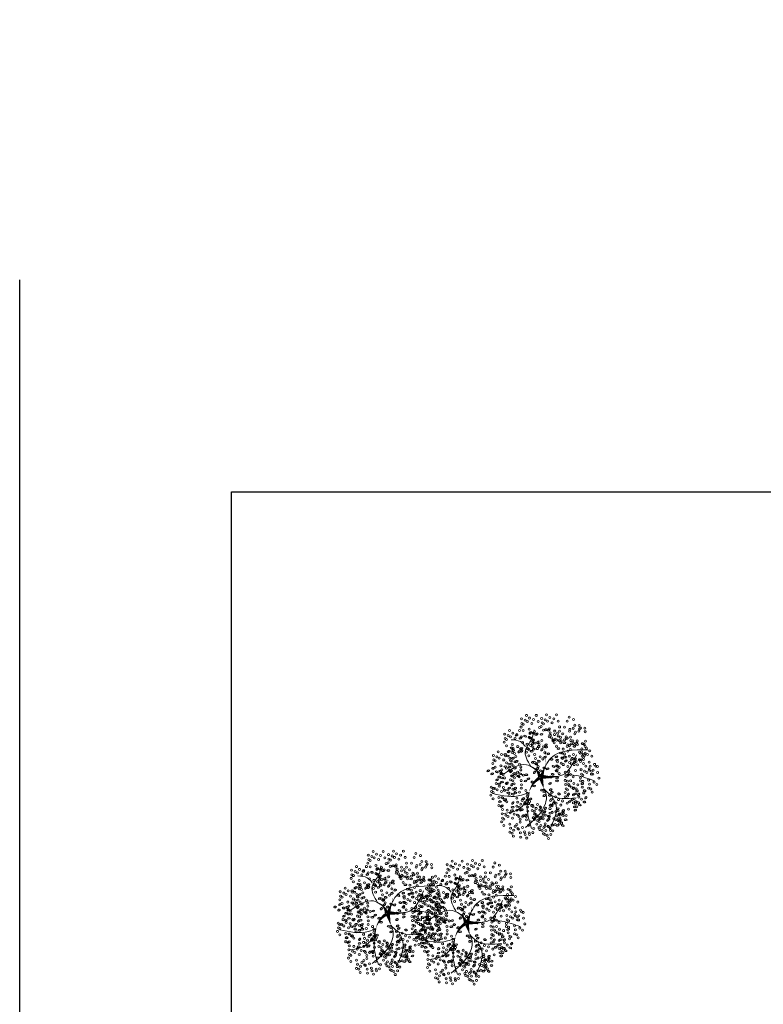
# Model space of a CAD drawing. Header units: millimetres. Extents: x 2161 to 2648, y 395 to 538.
# Tile 4 of 30: x 2251 to 2279, y 500 to 538. Entities that reach past the tile are written whole.
import ezdxf

# ---------------------------------------------------------------- set-up
doc = ezdxf.new("R2010")
doc.units = ezdxf.units.MM
doc.layers.add('01 - Vegetación', color=3, linetype='Continuous', lineweight=0)
doc.layers.add('Cotas', color=3, linetype='Continuous')
doc.styles.add('REGUA60', font='cityb___.ttf', dxfattribs={"width": 1.4})

# ---------------------------------------------------------------- blocks, each defined once
blk = doc.blocks.new('17')
at = {"layer": '01 - Vegetación'}
for points in [[(4495.84, 1680.23, 1.33, 0.0221, 0.199177), (4489.97, 1684.48, 0.0221, 0.0221, 1.224983)], [(4496.02, 1680.23, 1.33, 0.0221, 0.286986), (4500.47, 1683.82, 0.0221, 0.0221, -1.494927)], [(4496.02, 1679.76, 1.77, 0.0221, 0), (4491.39, 1678.53, 0.0221, 0.0221, 0)], [(4496.02, 1679.66, 1.77, 0.0221, 0), (4500.28, 1678.15, 0.0221, 0.0221, 0)], [(4496.4, 1679.85, 1.77, 0.0221, 0.074947), (4496.4, 1672.95, 0.0221, 0.0221, 0.762797)], [(4497.07, 1679.43, 0.133, 0.0221, 0.381476), (4512.91, 1682.47, 0.0221, 0.0221, -1.841687)]]:
    blk.add_lwpolyline(points, format="xyseb", dxfattribs=at)
for points in [[(4490, 1684.47), (4488.83, 1687.51), (4489.5, 1699.09)], [(4487.73, 1684.98), (4483.44, 1688.25), (4481.42, 1694.81)], [(4497.83, 1680.19), (4501.11, 1685.48), (4497.33, 1694.81)], [(4508.5, 1685.98), (4510.45, 1688), (4511.21, 1691.78)], [(4490, 1684.47), (4482.94, 1685.23), (4475.36, 1683.47)], [(4491.39, 1678.53), (4489.02, 1677.58), (4485.46, 1677.92), (4475.87, 1685.99)], [(4500.47, 1683.82), (4506.92, 1685.99), (4511.46, 1683.47), (4515.25, 1682.46)], [(4488.74, 1675.4), (4484.7, 1673.64), (4475.11, 1676.16)], [(4491.39, 1678.53), (4489, 1675.9), (4487.73, 1665.57)], [(4496.57, 1678.43), (4497.07, 1670.86), (4505.15, 1665.32)], [(4497.07, 1679.43), (4503.89, 1675.65), (4507.17, 1660.78)], [(4497.07, 1670.11), (4496.82, 1665.57), (4494.55, 1658.01)]]:
    blk.add_spline(points, degree=3, dxfattribs=at)
blk = doc.blocks.new('16')
at = {"layer": '01 - Vegetación'}
h = blk.add_hatch(color=40, dxfattribs=at)
h.set_gradient(color1=(255, 191, 0), color2=(223, 255, 127), rotation=180, centered=1, tint=1, name='INVSPHERICAL')
edge = h.paths.add_edge_path()
edge.add_ellipse((4538.847, 1678.642), major_axis=(-0.0033, 0.0777), ratio=0.578492, start_angle=0, end_angle=360, ccw=False)
edge = h.paths.add_edge_path()
edge.add_ellipse((4538.961, 1678.487), major_axis=(-0.0349, 0.0695), ratio=0.578492, start_angle=0, end_angle=360, ccw=False)
edge = h.paths.add_edge_path()
edge.add_ellipse((4538.69, 1678.926), major_axis=(-0.0594, 0.0503), ratio=0.578492, start_angle=0, end_angle=360, ccw=False)
edge = h.paths.add_edge_path()
edge.add_ellipse((4538.676, 1678.266), major_axis=(-0.0033, 0.0777), ratio=0.578492, start_angle=0, end_angle=360, ccw=False)
edge = h.paths.add_edge_path()
edge.add_ellipse((4541.23, 1679.281), major_axis=(0.0274, 0.0728), ratio=0.578492, start_angle=0, end_angle=360, ccw=False)
edge = h.paths.add_edge_path()
edge.add_ellipse((4540.829, 1679.36), major_axis=(-0.0349, 0.0695), ratio=0.578492, start_angle=0, end_angle=360, ccw=False)
edge = h.paths.add_edge_path()
edge.add_ellipse((4541.174, 1679.607), major_axis=(-0.0349, 0.0695), ratio=0.578492, start_angle=0, end_angle=360, ccw=False)
edge = h.paths.add_edge_path()
edge.add_ellipse((4541.072, 1679.421), major_axis=(0.0274, 0.0728), ratio=0.578492, start_angle=0, end_angle=360, ccw=False)
edge = h.paths.add_edge_path()
edge.add_ellipse((4540.113, 1679.632), major_axis=(-0.0349, 0.0695), ratio=0.578492, start_angle=0, end_angle=360, ccw=False)
edge = h.paths.add_edge_path()
edge.add_ellipse((4540.279, 1679.843), major_axis=(-0.0349, 0.0695), ratio=0.578492, start_angle=0, end_angle=360, ccw=False)
edge = h.paths.add_edge_path()
edge.add_ellipse((4540.165, 1679.999), major_axis=(-0.0033, 0.0777), ratio=0.578492, start_angle=0, end_angle=360, ccw=False)
edge = h.paths.add_edge_path()
edge.add_ellipse((4540.499, 1679.956), major_axis=(-0.0033, 0.0777), ratio=0.578492, start_angle=0, end_angle=360, ccw=False)
edge = h.paths.add_edge_path()
edge.add_ellipse((4540.629, 1679.513), major_axis=(-0.0594, 0.0503), ratio=0.578492, start_angle=0, end_angle=360, ccw=False)
edge = h.paths.add_edge_path()
edge.add_ellipse((4540.551, 1680.278), major_axis=(0.0274, 0.0728), ratio=0.578492, start_angle=0, end_angle=360, ccw=False)
edge = h.paths.add_edge_path()
edge.add_ellipse((4539.201, 1679.744), major_axis=(-0.0033, 0.0777), ratio=0.578492, start_angle=0, end_angle=360, ccw=False)
edge = h.paths.add_edge_path()
edge.add_ellipse((4539.14, 1679.893), major_axis=(0.0274, 0.0728), ratio=0.578492, start_angle=0, end_angle=360, ccw=False)
edge = h.paths.add_edge_path()
edge.add_ellipse((4539.208, 1680.126), major_axis=(-0.0033, 0.0777), ratio=0.578492, start_angle=0, end_angle=360, ccw=False)
edge = h.paths.add_edge_path()
edge.add_ellipse((4538.979, 1680.681), major_axis=(-0.0594, 0.0503), ratio=0.578492, start_angle=0, end_angle=360, ccw=False)
edge = h.paths.add_edge_path()
edge.add_ellipse((4538.577, 1680.728), major_axis=(-0.0033, 0.0777), ratio=0.578492, start_angle=0, end_angle=360, ccw=False)
edge = h.paths.add_edge_path()
edge.add_ellipse((4538.926, 1680.033), major_axis=(0.0274, 0.0728), ratio=0.578492, start_angle=0, end_angle=360, ccw=False)
edge = h.paths.add_edge_path()
edge.add_ellipse((4538.95, 1679.842), major_axis=(0.0274, 0.0728), ratio=0.578492, start_angle=0, end_angle=360, ccw=False)
edge = h.paths.add_edge_path()
edge.add_ellipse((4538.621, 1680.191), major_axis=(-0.0349, 0.0695), ratio=0.578492, start_angle=0, end_angle=360, ccw=False)
edge = h.paths.add_edge_path()
edge.add_ellipse((4538.328, 1680.411), major_axis=(0.0274, 0.0728), ratio=0.578492, start_angle=0, end_angle=360, ccw=False)
edge = h.paths.add_edge_path()
edge.add_ellipse((4538.283, 1680.138), major_axis=(-0.0594, 0.0503), ratio=0.578492, start_angle=0, end_angle=360, ccw=False)
edge = h.paths.add_edge_path()
edge.add_ellipse((4538.32, 1679.993), major_axis=(-0.0594, 0.0503), ratio=0.578492, start_angle=0, end_angle=360, ccw=False)
edge = h.paths.add_edge_path()
edge.add_ellipse((4538.755, 1680.687), major_axis=(-0.0033, 0.0777), ratio=0.578492, start_angle=0, end_angle=360, ccw=False)
edge = h.paths.add_edge_path()
edge.add_ellipse((4538.834, 1681.261), major_axis=(-0.0349, 0.0695), ratio=0.578492, start_angle=0, end_angle=360, ccw=False)
edge = h.paths.add_edge_path()
edge.add_ellipse((4539.054, 1681.374), major_axis=(-0.0033, 0.0777), ratio=0.578492, start_angle=0, end_angle=360, ccw=False)
edge = h.paths.add_edge_path()
edge.add_ellipse((4539.147, 1681.076), major_axis=(-0.0594, 0.0503), ratio=0.578492, start_angle=0, end_angle=360, ccw=False)
edge = h.paths.add_edge_path()
edge.add_ellipse((4539.52, 1680.541), major_axis=(-0.0033, 0.0777), ratio=0.578492, start_angle=0, end_angle=360, ccw=False)
edge = h.paths.add_edge_path()
edge.add_ellipse((4539.459, 1680.689), major_axis=(0.0274, 0.0728), ratio=0.578492, start_angle=0, end_angle=360, ccw=False)
edge = h.paths.add_edge_path()
edge.add_ellipse((4539.527, 1680.923), major_axis=(-0.0033, 0.0777), ratio=0.578492, start_angle=0, end_angle=360, ccw=False)
edge = h.paths.add_edge_path()
edge.add_ellipse((4539.265, 1681.244), major_axis=(0.0274, 0.0728), ratio=0.578492, start_angle=0, end_angle=360, ccw=False)
edge = h.paths.add_edge_path()
edge.add_ellipse((4539.188, 1677.478), major_axis=(-0.0594, 0.0503), ratio=0.578492, start_angle=0, end_angle=360, ccw=False)
edge = h.paths.add_edge_path()
edge.add_ellipse((4539.473, 1678.19), major_axis=(0.0274, 0.0728), ratio=0.578492, start_angle=0, end_angle=360, ccw=False)
edge = h.paths.add_edge_path()
edge.add_ellipse((4540.696, 1678.325), major_axis=(0.0274, 0.0728), ratio=0.578492, start_angle=0, end_angle=360, ccw=False)
edge = h.paths.add_edge_path()
edge.add_ellipse((4540.33, 1678.305), major_axis=(-0.0033, 0.0777), ratio=0.578492, start_angle=0, end_angle=360, ccw=False)
edge = h.paths.add_edge_path()
edge.add_ellipse((4540.174, 1678.307), major_axis=(-0.0033, 0.0777), ratio=0.578492, start_angle=0, end_angle=360, ccw=False)
edge = h.paths.add_edge_path()
edge.add_ellipse((4540.488, 1677.717), major_axis=(-0.0594, 0.0503), ratio=0.578492, start_angle=0, end_angle=360, ccw=False)
edge = h.paths.add_edge_path()
edge.add_ellipse((4540.676, 1677.675), major_axis=(-0.0594, 0.0503), ratio=0.578492, start_angle=0, end_angle=360, ccw=False)
edge = h.paths.add_edge_path()
edge.add_ellipse((4539.469, 1677.341), major_axis=(-0.0033, 0.0777), ratio=0.578492, start_angle=0, end_angle=360, ccw=False)
edge = h.paths.add_edge_path()
edge.add_ellipse((4539.773, 1677.406), major_axis=(-0.0594, 0.0503), ratio=0.578492, start_angle=0, end_angle=360, ccw=False)
edge = h.paths.add_edge_path()
edge.add_ellipse((4539.631, 1677.23), major_axis=(-0.0349, 0.0695), ratio=0.578492, start_angle=0, end_angle=360, ccw=False)
edge = h.paths.add_edge_path()
edge.add_ellipse((4539.445, 1677.695), major_axis=(-0.0594, 0.0503), ratio=0.578492, start_angle=0, end_angle=360, ccw=False)
edge = h.paths.add_edge_path()
edge.add_ellipse((4542.676, 1679.136), major_axis=(-0.0033, 0.0777), ratio=0.578492, start_angle=0, end_angle=360, ccw=False)
edge = h.paths.add_edge_path()
edge.add_ellipse((4542.661, 1679.428), major_axis=(-0.0033, 0.0777), ratio=0.578492, start_angle=0, end_angle=360, ccw=False)
edge = h.paths.add_edge_path()
edge.add_ellipse((4542.742, 1679.554), major_axis=(-0.0033, 0.0777), ratio=0.578492, start_angle=0, end_angle=360, ccw=False)
edge = h.paths.add_edge_path()
edge.add_ellipse((4542.776, 1679.728), major_axis=(-0.0349, 0.0695), ratio=0.578492, start_angle=0, end_angle=360, ccw=False)
edge = h.paths.add_edge_path()
edge.add_ellipse((4542.477, 1679.745), major_axis=(0.0274, 0.0728), ratio=0.578492, start_angle=0, end_angle=360, ccw=False)
edge = h.paths.add_edge_path()
edge.add_ellipse((4542.578, 1680.02), major_axis=(0.0274, 0.0728), ratio=0.578492, start_angle=0, end_angle=360, ccw=False)
edge = h.paths.add_edge_path()
edge.add_ellipse((4542.466, 1680.268), major_axis=(-0.0349, 0.0695), ratio=0.578492, start_angle=0, end_angle=360, ccw=False)
edge = h.paths.add_edge_path()
edge.add_ellipse((4542.632, 1680.479), major_axis=(-0.0349, 0.0695), ratio=0.578492, start_angle=0, end_angle=360, ccw=False)
edge = h.paths.add_edge_path()
edge.add_ellipse((4542.359, 1679.577), major_axis=(-0.0594, 0.0503), ratio=0.578492, start_angle=0, end_angle=360, ccw=False)
edge = h.paths.add_edge_path()
edge.add_ellipse((4542.171, 1679.619), major_axis=(-0.0594, 0.0503), ratio=0.578492, start_angle=0, end_angle=360, ccw=False)
edge = h.paths.add_edge_path()
edge.add_ellipse((4542.246, 1679.328), major_axis=(-0.0594, 0.0503), ratio=0.578492, start_angle=0, end_angle=360, ccw=False)
edge = h.paths.add_edge_path()
edge.add_ellipse((4542.369, 1678.498), major_axis=(0.0274, 0.0728), ratio=0.578492, start_angle=0, end_angle=360, ccw=False)
edge = h.paths.add_edge_path()
edge.add_ellipse((4542.902, 1678.749), major_axis=(-0.0349, 0.0695), ratio=0.578492, start_angle=0, end_angle=360, ccw=False)
edge = h.paths.add_edge_path()
edge.add_ellipse((4542.925, 1678.897), major_axis=(-0.0349, 0.0695), ratio=0.578492, start_angle=0, end_angle=360, ccw=False)
edge = h.paths.add_edge_path()
edge.add_ellipse((4542.628, 1678.671), major_axis=(-0.0033, 0.0777), ratio=0.578492, start_angle=0, end_angle=360, ccw=False)
edge = h.paths.add_edge_path()
edge.add_ellipse((4542.11, 1678.896), major_axis=(-0.0349, 0.0695), ratio=0.578492, start_angle=0, end_angle=360, ccw=False)
edge = h.paths.add_edge_path()
edge.add_ellipse((4542.34, 1678.18), major_axis=(-0.0349, 0.0695), ratio=0.578492, start_angle=0, end_angle=360, ccw=False)
edge = h.paths.add_edge_path()
edge.add_ellipse((4538.137, 1679.191), major_axis=(-0.0349, 0.0695), ratio=0.578492, start_angle=0, end_angle=360, ccw=False)
edge = h.paths.add_edge_path()
edge.add_ellipse((4538.099, 1678.758), major_axis=(-0.0594, 0.0503), ratio=0.578492, start_angle=0, end_angle=360, ccw=False)
edge = h.paths.add_edge_path()
edge.add_ellipse((4537.796, 1678.552), major_axis=(0.0274, 0.0728), ratio=0.578492, start_angle=0, end_angle=360, ccw=False)
edge = h.paths.add_edge_path()
edge.add_ellipse((4537.776, 1678.277), major_axis=(-0.0033, 0.0777), ratio=0.578492, start_angle=0, end_angle=360, ccw=False)
edge = h.paths.add_edge_path()
edge.add_ellipse((4539.181, 1678.6), major_axis=(-0.0033, 0.0777), ratio=0.578492, start_angle=0, end_angle=360, ccw=False)
edge = h.paths.add_edge_path()
edge.add_ellipse((4538.502, 1678.968), major_axis=(-0.0594, 0.0503), ratio=0.578492, start_angle=0, end_angle=360, ccw=False)
edge = h.paths.add_edge_path()
edge.add_ellipse((4538.615, 1679.216), major_axis=(-0.0594, 0.0503), ratio=0.578492, start_angle=0, end_angle=360, ccw=False)
edge = h.paths.add_edge_path()
edge.add_ellipse((4538.188, 1679.557), major_axis=(-0.0033, 0.0777), ratio=0.578492, start_angle=0, end_angle=360, ccw=False)
edge = h.paths.add_edge_path()
edge.add_ellipse((4538.203, 1679.265), major_axis=(-0.0033, 0.0777), ratio=0.578492, start_angle=0, end_angle=360, ccw=False)
edge = h.paths.add_edge_path()
edge.add_ellipse((4538.285, 1679.391), major_axis=(-0.0033, 0.0777), ratio=0.578492, start_angle=0, end_angle=360, ccw=False)
edge = h.paths.add_edge_path()
edge.add_ellipse((4538.856, 1679.647), major_axis=(-0.0349, 0.0695), ratio=0.578492, start_angle=0, end_angle=360, ccw=False)
edge = h.paths.add_edge_path()
edge.add_ellipse((4538.272, 1678.751), major_axis=(0.0274, 0.0728), ratio=0.578492, start_angle=0, end_angle=360, ccw=False)
edge = h.paths.add_edge_path()
edge.add_ellipse((4540.863, 1678.985), major_axis=(0.0274, 0.0728), ratio=0.578492, start_angle=0, end_angle=360, ccw=False)
edge = h.paths.add_edge_path()
edge.add_ellipse((4540.823, 1678.811), major_axis=(-0.0349, 0.0695), ratio=0.578492, start_angle=0, end_angle=360, ccw=False)
edge = h.paths.add_edge_path()
edge.add_ellipse((4541.446, 1678.949), major_axis=(-0.0349, 0.0695), ratio=0.578492, start_angle=0, end_angle=360, ccw=False)
edge = h.paths.add_edge_path()
edge.add_ellipse((4540.434, 1680.393), major_axis=(-0.0033, 0.0777), ratio=0.578492, start_angle=0, end_angle=360, ccw=False)
edge = h.paths.add_edge_path()
edge.add_ellipse((4540.419, 1680.685), major_axis=(-0.0033, 0.0777), ratio=0.578492, start_angle=0, end_angle=360, ccw=False)
edge = h.paths.add_edge_path()
edge.add_ellipse((4539.773, 1680.547), major_axis=(-0.0349, 0.0695), ratio=0.578492, start_angle=0, end_angle=360, ccw=False)
edge = h.paths.add_edge_path()
edge.add_ellipse((4539.782, 1680.87), major_axis=(-0.0349, 0.0695), ratio=0.578492, start_angle=0, end_angle=360, ccw=False)
edge = h.paths.add_edge_path()
edge.add_ellipse((4539.668, 1681.126), major_axis=(0.0274, 0.0728), ratio=0.578492, start_angle=0, end_angle=360, ccw=False)
edge = h.paths.add_edge_path()
edge.add_ellipse((4540.336, 1681.276), major_axis=(0.0274, 0.0728), ratio=0.578492, start_angle=0, end_angle=360, ccw=False)
edge = h.paths.add_edge_path()
edge.add_ellipse((4540.381, 1681.413), major_axis=(-0.0349, 0.0695), ratio=0.578492, start_angle=0, end_angle=360, ccw=False)
edge = h.paths.add_edge_path()
edge.add_ellipse((4540.225, 1681.525), major_axis=(-0.0349, 0.0695), ratio=0.578492, start_angle=0, end_angle=360, ccw=False)
edge = h.paths.add_edge_path()
edge.add_ellipse((4540.009, 1681.424), major_axis=(-0.0033, 0.0777), ratio=0.578492, start_angle=0, end_angle=360, ccw=False)
edge = h.paths.add_edge_path()
edge.add_ellipse((4540.106, 1681.258), major_axis=(-0.0033, 0.0777), ratio=0.578492, start_angle=0, end_angle=360, ccw=False)
edge = h.paths.add_edge_path()
edge.add_ellipse((4540.036, 1680.989), major_axis=(-0.0594, 0.0503), ratio=0.578492, start_angle=0, end_angle=360, ccw=False)
edge = h.paths.add_edge_path()
edge.add_ellipse((4539.967, 1680.73), major_axis=(-0.0594, 0.0503), ratio=0.578492, start_angle=0, end_angle=360, ccw=False)
edge = h.paths.add_edge_path()
edge.add_ellipse((4541.92, 1680.217), major_axis=(-0.0033, 0.0777), ratio=0.578492, start_angle=0, end_angle=360, ccw=False)
edge = h.paths.add_edge_path()
edge.add_ellipse((4541.222, 1680.466), major_axis=(-0.0349, 0.0695), ratio=0.578492, start_angle=0, end_angle=360, ccw=False)
edge = h.paths.add_edge_path()
edge.add_ellipse((4541.387, 1680.676), major_axis=(-0.0349, 0.0695), ratio=0.578492, start_angle=0, end_angle=360, ccw=False)
edge = h.paths.add_edge_path()
edge.add_ellipse((4541.251, 1680.784), major_axis=(0.0274, 0.0728), ratio=0.578492, start_angle=0, end_angle=360, ccw=False)
edge = h.paths.add_edge_path()
edge.add_ellipse((4541.818, 1680.659), major_axis=(0.0274, 0.0728), ratio=0.578492, start_angle=0, end_angle=360, ccw=False)
edge = h.paths.add_edge_path()
edge.add_ellipse((4541.942, 1680.743), major_axis=(0.0274, 0.0728), ratio=0.578492, start_angle=0, end_angle=360, ccw=False)
edge = h.paths.add_edge_path()
edge.add_ellipse((4541.762, 1680.886), major_axis=(-0.0349, 0.0695), ratio=0.578492, start_angle=0, end_angle=360, ccw=False)
edge = h.paths.add_edge_path()
edge.add_ellipse((4541.592, 1681.082), major_axis=(-0.0033, 0.0777), ratio=0.578492, start_angle=0, end_angle=360, ccw=False)
edge = h.paths.add_edge_path()
edge.add_ellipse((4541.511, 1680.956), major_axis=(-0.0033, 0.0777), ratio=0.578492, start_angle=0, end_angle=360, ccw=False)
edge = h.paths.add_edge_path()
edge.add_ellipse((4541.775, 1680.201), major_axis=(-0.0594, 0.0503), ratio=0.578492, start_angle=0, end_angle=360, ccw=False)
edge = h.paths.add_edge_path()
edge.add_ellipse((4541.737, 1680.346), major_axis=(-0.0594, 0.0503), ratio=0.578492, start_angle=0, end_angle=360, ccw=False)
edge = h.paths.add_edge_path()
edge.add_ellipse((4541.843, 1679.118), major_axis=(-0.0594, 0.0503), ratio=0.578492, start_angle=0, end_angle=360, ccw=False)
edge = h.paths.add_edge_path()
edge.add_ellipse((4541.881, 1679.551), major_axis=(-0.0349, 0.0695), ratio=0.578492, start_angle=0, end_angle=360, ccw=False)
edge = h.paths.add_edge_path()
edge.add_ellipse((4542.015, 1679.29), major_axis=(-0.0349, 0.0695), ratio=0.578492, start_angle=0, end_angle=360, ccw=False)
edge = h.paths.add_edge_path()
edge.add_ellipse((4541.91, 1679.869), major_axis=(0.0274, 0.0728), ratio=0.578492, start_angle=0, end_angle=360, ccw=False)
edge = h.paths.add_edge_path()
edge.add_ellipse((4541.769, 1679.666), major_axis=(-0.0033, 0.0777), ratio=0.578492, start_angle=0, end_angle=360, ccw=False)
edge = h.paths.add_edge_path()
edge.add_ellipse((4539.676, 1679.115), major_axis=(-0.0033, 0.0777), ratio=0.578492, start_angle=0, end_angle=360, ccw=False)
edge = h.paths.add_edge_path()
edge.add_ellipse((4539.594, 1678.989), major_axis=(-0.0033, 0.0777), ratio=0.578492, start_angle=0, end_angle=360, ccw=False)
edge = h.paths.add_edge_path()
edge.add_ellipse((4539.898, 1679.531), major_axis=(-0.0033, 0.0777), ratio=0.578492, start_angle=0, end_angle=360, ccw=False)
edge = h.paths.add_edge_path()
edge.add_ellipse((4539.697, 1678.641), major_axis=(-0.0349, 0.0695), ratio=0.578492, start_angle=0, end_angle=360, ccw=False)
edge = h.paths.add_edge_path()
edge.add_ellipse((4539.398, 1678.691), major_axis=(-0.0349, 0.0695), ratio=0.578492, start_angle=0, end_angle=360, ccw=False)
edge = h.paths.add_edge_path()
edge.add_ellipse((4539.555, 1678.579), major_axis=(-0.0349, 0.0695), ratio=0.578492, start_angle=0, end_angle=360, ccw=False)
edge = h.paths.add_edge_path()
edge.add_ellipse((4540.714, 1679.167), major_axis=(0.0274, 0.0728), ratio=0.578492, start_angle=0, end_angle=360, ccw=False)
edge = h.paths.add_edge_path()
edge.add_ellipse((4540.549, 1681.79), major_axis=(-0.0349, 0.0695), ratio=0.578492, start_angle=0, end_angle=360, ccw=False)
edge = h.paths.add_edge_path()
edge.add_ellipse((4540.715, 1682.001), major_axis=(-0.0349, 0.0695), ratio=0.578492, start_angle=0, end_angle=360, ccw=False)
edge = h.paths.add_edge_path()
edge.add_ellipse((4540.848, 1681.741), major_axis=(-0.0349, 0.0695), ratio=0.578492, start_angle=0, end_angle=360, ccw=False)
edge = h.paths.add_edge_path()
edge.add_ellipse((4540.661, 1681.542), major_axis=(0.0274, 0.0728), ratio=0.578492, start_angle=0, end_angle=360, ccw=False)
edge = h.paths.add_edge_path()
edge.add_ellipse((4540.684, 1681.351), major_axis=(0.0274, 0.0728), ratio=0.578492, start_angle=0, end_angle=360, ccw=False)
edge = h.paths.add_edge_path()
edge.add_ellipse((4540.56, 1681.267), major_axis=(0.0274, 0.0728), ratio=0.578492, start_angle=0, end_angle=360, ccw=False)
edge = h.paths.add_edge_path()
edge.add_ellipse((4540.528, 1678.539), major_axis=(0.0274, 0.0728), ratio=0.578492, start_angle=0, end_angle=360, ccw=False)
edge = h.paths.add_edge_path()
edge.add_ellipse((4540.38, 1678.647), major_axis=(0.0274, 0.0728), ratio=0.578492, start_angle=0, end_angle=360, ccw=False)
edge = h.paths.add_edge_path()
edge.add_ellipse((4540.034, 1678.678), major_axis=(-0.0349, 0.0695), ratio=0.578492, start_angle=0, end_angle=360, ccw=False)
edge = h.paths.add_edge_path()
edge.add_ellipse((4540.944, 1678.493), major_axis=(0.0274, 0.0728), ratio=0.578492, start_angle=0, end_angle=360, ccw=False)
edge = h.paths.add_edge_path()
edge.add_ellipse((4541.625, 1678.77), major_axis=(-0.0349, 0.0695), ratio=0.578492, start_angle=0, end_angle=360, ccw=False)
edge = h.paths.add_edge_path()
edge.add_ellipse((4541.994, 1678.887), major_axis=(0.0274, 0.0728), ratio=0.578492, start_angle=0, end_angle=360, ccw=False)
edge = h.paths.add_edge_path()
edge.add_ellipse((4541.336, 1678.598), major_axis=(0.0274, 0.0728), ratio=0.578492, start_angle=0, end_angle=360, ccw=False)
edge = h.paths.add_edge_path()
edge.add_ellipse((4539.381, 1678.993), major_axis=(-0.0349, 0.0695), ratio=0.578492, start_angle=0, end_angle=360, ccw=False)
edge = h.paths.add_edge_path()
edge.add_ellipse((4540.938, 1681.079), major_axis=(-0.0033, 0.0777), ratio=0.578492, start_angle=0, end_angle=360, ccw=False)
edge = h.paths.add_edge_path()
edge.add_ellipse((4540.699, 1680.759), major_axis=(-0.0594, 0.0503), ratio=0.578492, start_angle=0, end_angle=360, ccw=False)
edge = h.paths.add_edge_path()
edge.add_ellipse((4540.908, 1680.857), major_axis=(-0.0349, 0.0695), ratio=0.578492, start_angle=0, end_angle=360, ccw=False)
edge = h.paths.add_edge_path()
edge.add_ellipse((4540.863, 1680.561), major_axis=(-0.0349, 0.0695), ratio=0.578492, start_angle=0, end_angle=360, ccw=False)
edge = h.paths.add_edge_path()
edge.add_ellipse((4540.564, 1680.61), major_axis=(-0.0349, 0.0695), ratio=0.578492, start_angle=0, end_angle=360, ccw=False)
edge = h.paths.add_edge_path()
edge.add_ellipse((4539.771, 1681.729), major_axis=(-0.0349, 0.0695), ratio=0.578492, start_angle=0, end_angle=360, ccw=False)
edge = h.paths.add_edge_path()
edge.add_ellipse((4540.968, 1678.302), major_axis=(0.0274, 0.0728), ratio=0.578492, start_angle=0, end_angle=360, ccw=False)
edge = h.paths.add_edge_path()
edge.add_ellipse((4541.908, 1678.227), major_axis=(-0.0033, 0.0777), ratio=0.578492, start_angle=0, end_angle=360, ccw=False)
edge = h.paths.add_edge_path()
edge.add_ellipse((4541.283, 1678.297), major_axis=(-0.0349, 0.0695), ratio=0.578492, start_angle=0, end_angle=360, ccw=False)
edge = h.paths.add_edge_path()
edge.add_ellipse((4541.463, 1678.333), major_axis=(-0.0349, 0.0695), ratio=0.578492, start_angle=0, end_angle=360, ccw=False)
edge = h.paths.add_edge_path()
edge.add_ellipse((4538.021, 1678.159), major_axis=(0.0274, 0.0728), ratio=0.578492, start_angle=0, end_angle=360, ccw=False)
edge = h.paths.add_edge_path()
edge.add_ellipse((4537.772, 1677.992), major_axis=(0.0274, 0.0728), ratio=0.578492, start_angle=0, end_angle=360, ccw=False)
edge = h.paths.add_edge_path()
edge.add_ellipse((4538.082, 1677.841), major_axis=(-0.0033, 0.0777), ratio=0.578492, start_angle=0, end_angle=360, ccw=False)
edge = h.paths.add_edge_path()
edge.add_ellipse((4538.572, 1677.966), major_axis=(-0.0349, 0.0695), ratio=0.578492, start_angle=0, end_angle=360, ccw=False)
edge = h.paths.add_edge_path()
edge.add_ellipse((4538.311, 1677.99), major_axis=(0.0274, 0.0728), ratio=0.578492, start_angle=0, end_angle=360, ccw=False)
edge = h.paths.add_edge_path()
edge.add_ellipse((4538.394, 1678.174), major_axis=(0.0274, 0.0728), ratio=0.578492, start_angle=0, end_angle=360, ccw=False)
edge = h.paths.add_edge_path()
edge.add_ellipse((4538.776, 1677.355), major_axis=(-0.0349, 0.0695), ratio=0.578492, start_angle=0, end_angle=360, ccw=False)
edge = h.paths.add_edge_path()
edge.add_ellipse((4538.597, 1677.319), major_axis=(-0.0349, 0.0695), ratio=0.578492, start_angle=0, end_angle=360, ccw=False)
edge = h.paths.add_edge_path()
edge.add_ellipse((4539.063, 1677.621), major_axis=(-0.0349, 0.0695), ratio=0.578492, start_angle=0, end_angle=360, ccw=False)
edge = h.paths.add_edge_path()
edge.add_ellipse((4539.033, 1676.828), major_axis=(0.0274, 0.0728), ratio=0.578492, start_angle=0, end_angle=360, ccw=False)
edge = h.paths.add_edge_path()
edge.add_ellipse((4539.009, 1677.162), major_axis=(0.0274, 0.0728), ratio=0.578492, start_angle=0, end_angle=360, ccw=False)
edge = h.paths.add_edge_path()
edge.add_ellipse((4538.885, 1677.078), major_axis=(0.0274, 0.0728), ratio=0.578492, start_angle=0, end_angle=360, ccw=False)
edge = h.paths.add_edge_path()
edge.add_ellipse((4539.054, 1677.298), major_axis=(-0.0349, 0.0695), ratio=0.578492, start_angle=0, end_angle=360, ccw=False)
edge = h.paths.add_edge_path()
edge.add_ellipse((4542.221, 1677.913), major_axis=(-0.0033, 0.0777), ratio=0.578492, start_angle=0, end_angle=360, ccw=False)
edge = h.paths.add_edge_path()
edge.add_ellipse((4542.451, 1677.771), major_axis=(-0.0349, 0.0695), ratio=0.578492, start_angle=0, end_angle=360, ccw=False)
edge = h.paths.add_edge_path()
edge.add_ellipse((4541.18, 1677.355), major_axis=(-0.0349, 0.0695), ratio=0.578492, start_angle=0, end_angle=360, ccw=False)
edge = h.paths.add_edge_path()
edge.add_ellipse((4541.671, 1678.102), major_axis=(-0.0033, 0.0777), ratio=0.578492, start_angle=0, end_angle=360, ccw=False)
edge = h.paths.add_edge_path()
edge.add_ellipse((4541.411, 1678.017), major_axis=(-0.0033, 0.0777), ratio=0.578492, start_angle=0, end_angle=360, ccw=False)
edge = h.paths.add_edge_path()
edge.add_ellipse((4542.075, 1677.637), major_axis=(-0.0594, 0.0503), ratio=0.578492, start_angle=0, end_angle=360, ccw=False)
edge = h.paths.add_edge_path()
edge.add_ellipse((4541.252, 1677.826), major_axis=(-0.0349, 0.0695), ratio=0.578492, start_angle=0, end_angle=360, ccw=False)
edge = h.paths.add_edge_path()
edge.add_ellipse((4541.596, 1676.853), major_axis=(-0.0033, 0.0777), ratio=0.578492, start_angle=0, end_angle=360, ccw=False)
edge = h.paths.add_edge_path()
edge.add_ellipse((4541.655, 1677.018), major_axis=(-0.0033, 0.0777), ratio=0.578492, start_angle=0, end_angle=360, ccw=False)
edge = h.paths.add_edge_path()
edge.add_ellipse((4542.033, 1677.371), major_axis=(-0.0349, 0.0695), ratio=0.578492, start_angle=0, end_angle=360, ccw=False)
edge = h.paths.add_edge_path()
edge.add_ellipse((4542.19, 1677.259), major_axis=(-0.0349, 0.0695), ratio=0.578492, start_angle=0, end_angle=360, ccw=False)
edge = h.paths.add_edge_path()
edge.add_ellipse((4542.168, 1676.931), major_axis=(0.0274, 0.0728), ratio=0.578492, start_angle=0, end_angle=360, ccw=False)
edge = h.paths.add_edge_path()
edge.add_ellipse((4542.176, 1677.433), major_axis=(-0.0349, 0.0695), ratio=0.578492, start_angle=0, end_angle=360, ccw=False)
edge = h.paths.add_edge_path()
edge.add_ellipse((4541.313, 1677.094), major_axis=(-0.0349, 0.0695), ratio=0.578492, start_angle=0, end_angle=360, ccw=False)
edge = h.paths.add_edge_path()
edge.add_ellipse((4541.359, 1677.391), major_axis=(-0.0349, 0.0695), ratio=0.578492, start_angle=0, end_angle=360, ccw=False)
edge = h.paths.add_edge_path()
edge.add_ellipse((4540.019, 1676.943), major_axis=(-0.0349, 0.0695), ratio=0.578492, start_angle=0, end_angle=360, ccw=False)
edge = h.paths.add_edge_path()
edge.add_ellipse((4539.641, 1676.826), major_axis=(0.0274, 0.0728), ratio=0.578492, start_angle=0, end_angle=360, ccw=False)
edge = h.paths.add_edge_path()
edge.add_ellipse((4539.262, 1676.754), major_axis=(-0.0594, 0.0503), ratio=0.578492, start_angle=0, end_angle=360, ccw=False)
edge = h.paths.add_edge_path()
edge.add_ellipse((4539.45, 1677.146), major_axis=(-0.0594, 0.0503), ratio=0.578492, start_angle=0, end_angle=360, ccw=False)
at = {"layer": '01 - Vegetación', "extrusion": (0, 0, -1)}
for centre, major_axis in [((4539.771, 1681.729), (-0.0349, 0.0695)), ((4540.549, 1681.79), (-0.0349, 0.0695)), ((4540.715, 1682.001), (-0.0349, 0.0695)), ((4540.848, 1681.741), (-0.0349, 0.0695)), ((4538.834, 1681.261), (-0.0349, 0.0695)), ((4539.054, 1681.374), (-0.0033, 0.0777)), ((4540.009, 1681.424), (-0.0033, 0.0777)), ((4540.106, 1681.258), (-0.0033, 0.0777)), ((4540.225, 1681.525), (-0.0349, 0.0695)), ((4540.381, 1681.413), (-0.0349, 0.0695)), ((4538.577, 1680.728), (-0.0033, 0.0777)), ((4538.755, 1680.687), (-0.0033, 0.0777)), ((4539.527, 1680.923), (-0.0033, 0.0777)), ((4539.782, 1680.87), (-0.0349, 0.0695)), ((4540.419, 1680.685), (-0.0033, 0.0777)), ((4540.908, 1680.857), (-0.0349, 0.0695)), ((4540.938, 1681.079), (-0.0033, 0.0777)), ((4541.387, 1680.676), (-0.0349, 0.0695)), ((4541.511, 1680.956), (-0.0033, 0.0777)), ((4541.592, 1681.082), (-0.0033, 0.0777)), ((4541.762, 1680.886), (-0.0349, 0.0695)), ((4538.621, 1680.191), (-0.0349, 0.0695)), ((4539.208, 1680.126), (-0.0033, 0.0777)), ((4539.52, 1680.541), (-0.0033, 0.0777)), ((4539.773, 1680.547), (-0.0349, 0.0695)), ((4540.434, 1680.393), (-0.0033, 0.0777)), ((4540.564, 1680.61), (-0.0349, 0.0695)), ((4540.863, 1680.561), (-0.0349, 0.0695)), ((4541.222, 1680.466), (-0.0349, 0.0695)), ((4541.92, 1680.217), (-0.0033, 0.0777)), ((4542.466, 1680.268), (-0.0349, 0.0695)), ((4542.632, 1680.479), (-0.0349, 0.0695)), ((4538.856, 1679.647), (-0.0349, 0.0695)), ((4539.201, 1679.744), (-0.0033, 0.0777)), ((4540.113, 1679.632), (-0.0349, 0.0695)), ((4540.165, 1679.999), (-0.0033, 0.0777)), ((4540.279, 1679.843), (-0.0349, 0.0695)), ((4540.499, 1679.956), (-0.0033, 0.0777)), ((4541.174, 1679.607), (-0.0349, 0.0695)), ((4541.769, 1679.666), (-0.0033, 0.0777)), ((4542.776, 1679.728), (-0.0349, 0.0695)), ((4538.137, 1679.191), (-0.0349, 0.0695)), ((4538.188, 1679.557), (-0.0033, 0.0777)), ((4538.203, 1679.265), (-0.0033, 0.0777)), ((4538.285, 1679.391), (-0.0033, 0.0777)), ((4539.676, 1679.115), (-0.0033, 0.0777)), ((4539.898, 1679.531), (-0.0033, 0.0777)), ((4540.829, 1679.36), (-0.0349, 0.0695)), ((4541.881, 1679.551), (-0.0349, 0.0695)), ((4542.015, 1679.29), (-0.0349, 0.0695)), ((4542.661, 1679.428), (-0.0033, 0.0777)), ((4542.676, 1679.136), (-0.0033, 0.0777)), ((4542.742, 1679.554), (-0.0033, 0.0777)), ((4538.847, 1678.642), (-0.0033, 0.0777)), ((4539.181, 1678.6), (-0.0033, 0.0777)), ((4539.381, 1678.993), (-0.0349, 0.0695)), ((4539.398, 1678.691), (-0.0349, 0.0695)), ((4539.555, 1678.579), (-0.0349, 0.0695)), ((4539.594, 1678.989), (-0.0033, 0.0777)), ((4539.697, 1678.641), (-0.0349, 0.0695)), ((4540.034, 1678.678), (-0.0349, 0.0695)), ((4540.823, 1678.811), (-0.0349, 0.0695)), ((4541.446, 1678.949), (-0.0349, 0.0695)), ((4541.625, 1678.77), (-0.0349, 0.0695)), ((4542.11, 1678.896), (-0.0349, 0.0695)), ((4542.628, 1678.671), (-0.0033, 0.0777)), ((4542.902, 1678.749), (-0.0349, 0.0695)), ((4542.925, 1678.897), (-0.0349, 0.0695)), ((4537.776, 1678.277), (-0.0033, 0.0777)), ((4538.676, 1678.266), (-0.0033, 0.0777)), ((4538.961, 1678.487), (-0.0349, 0.0695)), ((4540.174, 1678.307), (-0.0033, 0.0777)), ((4540.33, 1678.305), (-0.0033, 0.0777)), ((4541.283, 1678.297), (-0.0349, 0.0695)), ((4541.411, 1678.017), (-0.0033, 0.0777)), ((4541.463, 1678.333), (-0.0349, 0.0695)), ((4541.671, 1678.102), (-0.0033, 0.0777)), ((4541.908, 1678.227), (-0.0033, 0.0777)), ((4542.34, 1678.18), (-0.0349, 0.0695)), ((4538.082, 1677.841), (-0.0033, 0.0777)), ((4538.572, 1677.966), (-0.0349, 0.0695)), ((4539.063, 1677.621), (-0.0349, 0.0695)), ((4541.252, 1677.826), (-0.0349, 0.0695)), ((4542.221, 1677.913), (-0.0033, 0.0777)), ((4542.451, 1677.771), (-0.0349, 0.0695)), ((4538.597, 1677.319), (-0.0349, 0.0695)), ((4538.776, 1677.355), (-0.0349, 0.0695)), ((4539.054, 1677.298), (-0.0349, 0.0695)), ((4539.469, 1677.341), (-0.0033, 0.0777)), ((4539.631, 1677.23), (-0.0349, 0.0695)), ((4540.019, 1676.943), (-0.0349, 0.0695)), ((4541.18, 1677.355), (-0.0349, 0.0695)), ((4541.313, 1677.094), (-0.0349, 0.0695)), ((4541.359, 1677.391), (-0.0349, 0.0695)), ((4541.655, 1677.018), (-0.0033, 0.0777)), ((4542.033, 1677.371), (-0.0349, 0.0695)), ((4542.176, 1677.433), (-0.0349, 0.0695)), ((4542.19, 1677.259), (-0.0349, 0.0695)), ((4541.596, 1676.853), (-0.0033, 0.0777))]:
    blk.add_ellipse(centre, major_axis=major_axis, ratio=0.578492, start_param=3.141593, end_param=9.424778, dxfattribs=at)
for centre, major_axis in [((4539.265, 1681.244), (0.0274, 0.0728)), ((4540.336, 1681.276), (0.0274, 0.0728)), ((4540.56, 1681.267), (0.0274, 0.0728)), ((4540.661, 1681.542), (0.0274, 0.0728)), ((4540.684, 1681.351), (0.0274, 0.0728)), ((4538.979, 1680.681), (-0.0594, 0.0503)), ((4539.147, 1681.076), (-0.0594, 0.0503)), ((4539.459, 1680.689), (0.0274, 0.0728)), ((4539.668, 1681.126), (0.0274, 0.0728)), ((4539.967, 1680.73), (-0.0594, 0.0503)), ((4540.036, 1680.989), (-0.0594, 0.0503)), ((4540.699, 1680.759), (-0.0594, 0.0503)), ((4541.251, 1680.784), (0.0274, 0.0728)), ((4541.818, 1680.659), (0.0274, 0.0728)), ((4541.942, 1680.743), (0.0274, 0.0728)), ((4538.283, 1680.138), (-0.0594, 0.0503)), ((4538.328, 1680.411), (0.0274, 0.0728)), ((4540.551, 1680.278), (0.0274, 0.0728)), ((4541.737, 1680.346), (-0.0594, 0.0503)), ((4541.775, 1680.201), (-0.0594, 0.0503)), ((4538.32, 1679.993), (-0.0594, 0.0503)), ((4538.926, 1680.033), (0.0274, 0.0728)), ((4538.95, 1679.842), (0.0274, 0.0728)), ((4539.14, 1679.893), (0.0274, 0.0728)), ((4541.91, 1679.869), (0.0274, 0.0728)), ((4542.171, 1679.619), (-0.0594, 0.0503)), ((4542.359, 1679.577), (-0.0594, 0.0503)), ((4542.477, 1679.745), (0.0274, 0.0728)), ((4542.578, 1680.02), (0.0274, 0.0728)), ((4538.615, 1679.216), (-0.0594, 0.0503)), ((4540.629, 1679.513), (-0.0594, 0.0503)), ((4540.714, 1679.167), (0.0274, 0.0728)), ((4541.072, 1679.421), (0.0274, 0.0728)), ((4541.23, 1679.281), (0.0274, 0.0728)), ((4541.843, 1679.118), (-0.0594, 0.0503)), ((4542.246, 1679.328), (-0.0594, 0.0503)), ((4537.796, 1678.552), (0.0274, 0.0728)), ((4538.099, 1678.758), (-0.0594, 0.0503)), ((4538.272, 1678.751), (0.0274, 0.0728)), ((4538.502, 1678.968), (-0.0594, 0.0503)), ((4538.69, 1678.926), (-0.0594, 0.0503)), ((4540.38, 1678.647), (0.0274, 0.0728)), ((4540.528, 1678.539), (0.0274, 0.0728)), ((4540.863, 1678.985), (0.0274, 0.0728)), ((4541.336, 1678.598), (0.0274, 0.0728)), ((4541.994, 1678.887), (0.0274, 0.0728)), ((4542.369, 1678.498), (0.0274, 0.0728)), ((4537.772, 1677.992), (0.0274, 0.0728)), ((4538.021, 1678.159), (0.0274, 0.0728)), ((4538.311, 1677.99), (0.0274, 0.0728)), ((4538.394, 1678.174), (0.0274, 0.0728)), ((4539.473, 1678.19), (0.0274, 0.0728)), ((4540.696, 1678.325), (0.0274, 0.0728)), ((4540.944, 1678.493), (0.0274, 0.0728)), ((4540.968, 1678.302), (0.0274, 0.0728)), ((4539.188, 1677.478), (-0.0594, 0.0503)), ((4539.445, 1677.695), (-0.0594, 0.0503)), ((4540.488, 1677.717), (-0.0594, 0.0503)), ((4540.676, 1677.675), (-0.0594, 0.0503)), ((4542.075, 1677.637), (-0.0594, 0.0503)), ((4538.885, 1677.078), (0.0274, 0.0728)), ((4539.009, 1677.162), (0.0274, 0.0728)), ((4539.45, 1677.146), (-0.0594, 0.0503)), ((4539.773, 1677.406), (-0.0594, 0.0503)), ((4542.168, 1676.931), (0.0274, 0.0728)), ((4539.033, 1676.828), (0.0274, 0.0728)), ((4539.262, 1676.754), (-0.0594, 0.0503)), ((4539.641, 1676.826), (0.0274, 0.0728))]:
    blk.add_ellipse(centre, major_axis=major_axis, ratio=0.578492, dxfattribs=at)
blk = doc.blocks.new('18')
at = {"color": 60}
for centre in [(4488.87, 1699.94), (4490.32, 1699.58), (4492.13, 1699.76), (4478.11, 1695.54), (4484.34, 1695.77), (4484.7, 1696.68), (4486.33, 1696.32), (4487.42, 1699.03), (4487.96, 1696.68), (4489.95, 1699.03), (4490.32, 1695.59), (4491.04, 1697.4), (4491.59, 1698.31), (4492.49, 1696.5), (4493.58, 1697.76), (4497.43, 1695.82), (4499.06, 1695.46), (4500.15, 1698.17), (4500.69, 1695.82), (4501.6, 1699.08), (4502.68, 1698.17), (4503.05, 1698.72), (4503.77, 1696.54), (4504.32, 1697.45), (4504.86, 1698.9), (4505.22, 1695.64), (4506.31, 1696.91), (4473.94, 1692.28), (4475.57, 1691.92), (4476.66, 1694.63), (4477.21, 1692.28), (4479.2, 1694.63), (4479.56, 1695.18), (4480.29, 1693), (4480.83, 1693.91), (4481.37, 1695.36), (4481.74, 1692.1), (4482.82, 1693.36), (4483.07, 1695.23), (4486.15, 1693.42), (4487.06, 1694.51), (4488.69, 1692.51), (4491.04, 1693.06), (4491.95, 1694.87), (4493.58, 1693.78), (4495.05, 1691.97), (4495.8, 1694.37), (4496.68, 1691.6), (4497.07, 1694.91), (4498.31, 1691.97), (4498.88, 1692.56), (4499.79, 1693.65), (4501.39, 1692.69), (4501.42, 1691.65), (4501.93, 1693.6), (4503.05, 1694.73), (4503.77, 1692.2), (4504.68, 1694.01), (4506.31, 1692.92), (4471.96, 1687.88), (4472.31, 1690.83), (4473.58, 1691.37), (4473.62, 1688.01), (4474.77, 1690.7), (4475.16, 1688.77), (4475.39, 1689.02), (4476.3, 1690.11), (4477.08, 1689.41), (4477.93, 1688.11), (4479.13, 1688.13), (4479.56, 1691.19), (4480.29, 1688.66), (4481.19, 1690.47), (4482.79, 1688), (4482.82, 1689.38), (4484.06, 1688.54), (4484.42, 1689.44), (4485.25, 1687.86), (4486.05, 1689.08), (4487.68, 1689.44), (4490.04, 1688.36), (4490.76, 1690.17), (4491.3, 1691.07), (4491.67, 1687.63), (4493.06, 1687.57), (4493.41, 1690.52), (4494.68, 1691.06), (4494.72, 1687.69), (4495.88, 1690.38), (4496.26, 1688.46), (4496.5, 1688.71), (4497.4, 1689.79), (4498.18, 1689.1), (4499.03, 1687.8), (4500.23, 1687.82), (4500.66, 1690.88), (4501.39, 1688.34), (4502.29, 1690.16), (4471.57, 1685.45), (4472.98, 1686.09), (4472.98, 1684.29), (4473.62, 1684.42), (4474.01, 1686.34), (4475.8, 1687.11), (4476.7, 1684.68), (4478.11, 1683.78), (4478.87, 1685.57), (4480.28, 1685.7), (4482.43, 1685.04), (4484.1, 1685.17), (4485.63, 1685.94), (4485.87, 1686.18), (4486.27, 1684.27), (4486.77, 1687.27), (4487.55, 1686.58), (4488.4, 1685.28), (4489.6, 1685.3), (4490.76, 1685.82), (4496.9, 1686.8), (4473.75, 1683.01), (4474.95, 1680.14), (4475.42, 1682.63), (4476.58, 1679.78), (4479, 1682.37), (4479.9, 1682.75), (4481.08, 1681.83), (4481.18, 1682.24), (4482.35, 1682.38), (4482.71, 1683.28), (4483.54, 1681.7), (4483.93, 1679.78), (4484.16, 1680.02), (4484.34, 1682.92), (4485.07, 1681.11), (4472.96, 1675.74), (4473.32, 1678.69), (4474.59, 1679.23), (4474.63, 1675.87), (4475.78, 1678.56), (4476.17, 1676.64), (4476.4, 1676.88), (4477.31, 1677.97), (4480.73, 1678.88), (4481.65, 1676.05), (4482.39, 1679.01), (4477.3, 1672.25), (4478.56, 1672.79), (4478.93, 1673.7), (4479.76, 1672.11), (4480.56, 1673.33), (4482.19, 1673.7), (4481.28, 1671.52), (4482.06, 1670.83)]:
    blk.add_circle(centre, 0.405, dxfattribs=at)
at = {"color": 62}
for centre in [(4508.79, 1693.6), (4510.24, 1694.51), (4511.33, 1693.6), (4511.69, 1694.15), (4512.42, 1691.97), (4512.96, 1692.88), (4513.51, 1694.33), (4514.96, 1692.34), (4504.45, 1689.8), (4505.71, 1690.35), (4506.08, 1691.25), (4507.53, 1687.99), (4507.71, 1690.89), (4508.43, 1689.08), (4509.34, 1691.25), (4511.69, 1690.16), (4512.42, 1687.63), (4513.33, 1689.44), (4513.87, 1691.07), (4514.96, 1688.35), (4510.06, 1687.09), (4475.75, 1680.49), (4477.2, 1681.39), (4478.29, 1680.49), (4478.65, 1681.03), (4479.92, 1679.76), (4480.46, 1681.21), (4471.4, 1676.68), (4472.67, 1677.23), (4473.03, 1678.13), (4474.66, 1677.77), (4475.39, 1675.96), (4476.29, 1678.13), (4478.65, 1677.04), (4479.37, 1678.86), (4480.28, 1676.32), (4480.82, 1677.95), (4481.91, 1679.22), (4483.43, 1676.06), (4484.88, 1675.7), (4486.69, 1675.88), (4474.48, 1674.87), (4477.02, 1673.97), (4478.9, 1671.9), (4479.26, 1672.8), (4479.37, 1674.51), (4480.89, 1672.44), (4481.91, 1675.23), (4481.98, 1675.16), (4482.52, 1672.8), (4484.51, 1675.16), (4484.88, 1671.72), (4485.6, 1673.53), (4486.15, 1674.43), (4487.05, 1672.62), (4488.14, 1673.89), (4477.63, 1671.36), (4480.71, 1669.54), (4481.61, 1670.63), (4483.25, 1668.64), (4485.6, 1669.18), (4486.51, 1670.99), (4488.14, 1669.91)]:
    blk.add_circle(centre, 0.405, dxfattribs=at)
at = {"color": 64}
for centre in [(4516.35, 1687.74), (4519.61, 1687.56), (4511.82, 1683.57), (4512.18, 1684.48), (4513.81, 1684.11), (4514.9, 1686.83), (4515.45, 1684.48), (4517.44, 1686.83), (4517.8, 1687.37), (4518.53, 1685.2), (4519.07, 1686.11), (4519.98, 1684.3), (4521.06, 1685.56), (4510.55, 1683.03), (4513.63, 1681.22), (4514.54, 1682.3), (4516.17, 1680.31), (4517.8, 1683.39), (4518.53, 1680.86), (4519.43, 1682.67), (4521.06, 1681.58), (4488.48, 1669), (4489.93, 1669.91), (4491.01, 1669), (4491.38, 1669.55), (4492.65, 1668.28), (4493.19, 1669.73), (4494.64, 1667.74), (4484.13, 1665.2), (4485.4, 1665.74), (4485.76, 1666.65), (4487.39, 1666.29), (4488.12, 1664.48), (4489.02, 1666.65), (4491.38, 1665.56), (4492.1, 1667.37), (4493.01, 1664.84), (4493.55, 1666.47), (4494.64, 1663.75), (4495.88, 1663.74), (4487.21, 1663.39), (4489.75, 1662.48), (4491.71, 1660.48), (4492.1, 1663.03), (4493.34, 1660.12), (4494.43, 1662.83), (4494.97, 1660.48), (4496.96, 1662.83), (4497.33, 1663.38), (4498.05, 1661.2), (4498.59, 1662.11), (4499.14, 1663.56), (4499.5, 1660.3), (4500.59, 1661.57), (4490.08, 1659.03), (4491.35, 1659.57), (4493.16, 1657.22), (4494.06, 1658.31), (4495.69, 1656.31), (4497.33, 1659.39), (4498.05, 1656.86), (4498.96, 1658.67), (4500.59, 1657.58)]:
    blk.add_circle(centre, 0.405, dxfattribs=at)
at = {"color": 66}
for centre in [(4504.72, 1684.6), (4506.17, 1685.5), (4507.25, 1684.6), (4507.62, 1685.14), (4508.89, 1683.87), (4509.43, 1685.32), (4500.37, 1680.79), (4501.64, 1681.34), (4502, 1682.24), (4503.63, 1681.88), (4504.36, 1680.07), (4505.26, 1682.24), (4507.62, 1681.15), (4508.34, 1682.97), (4509.25, 1680.43), (4509.79, 1682.06), (4510.88, 1683.33), (4516.54, 1679.6), (4503.45, 1678.98), (4505.99, 1678.08), (4508.34, 1678.62), (4510.88, 1679.34), (4512.37, 1676.34), (4514, 1675.98), (4515.09, 1678.69), (4515.63, 1676.34), (4517.63, 1678.69), (4517.99, 1679.24), (4518.71, 1677.06), (4519.26, 1677.97), (4519.8, 1679.42), (4520.16, 1676.16), (4521.25, 1677.43), (4497.55, 1672.33), (4499, 1673.23), (4500.09, 1672.33), (4500.45, 1672.87), (4501.72, 1671.6), (4502.26, 1673.05), (4510.74, 1674.89), (4512.01, 1675.43), (4513.82, 1673.08), (4514.73, 1674.17), (4516.36, 1672.17), (4517.99, 1675.25), (4518.71, 1672.72), (4519.62, 1674.53), (4521.25, 1673.44), (4493.2, 1668.52), (4494.47, 1669.07), (4494.83, 1669.97), (4496.46, 1669.61), (4497.19, 1667.8), (4498.09, 1669.97), (4500.45, 1668.89), (4501.17, 1670.7), (4502.08, 1668.16), (4502.62, 1669.79), (4503.71, 1671.06), (4496.28, 1666.71), (4498.82, 1665.81), (4501.17, 1666.35), (4503.71, 1667.08)]:
    blk.add_circle(centre, 0.405, dxfattribs=at)
at = {"color": 68}
for centre in [(4508.56, 1673.48), (4510.01, 1674.38), (4510.03, 1671.75), (4511.1, 1673.48), (4511.46, 1674.02), (4512.19, 1671.85), (4512.73, 1672.75), (4513.27, 1674.2), (4514.72, 1672.21), (4504.21, 1669.68), (4504.25, 1670.19), (4504.64, 1668.27), (4505.48, 1670.22), (4505.85, 1671.12), (4506.56, 1668.91), (4507.29, 1667.87), (4507.48, 1670.76), (4508.46, 1669.1), (4509.15, 1668.89), (4510.71, 1671.54), (4510.86, 1667.66), (4511.12, 1670.22), (4512.27, 1667.78), (4512.34, 1669.55), (4513.64, 1670.94), (4514.72, 1668.23), (4515.41, 1668.02), (4516.32, 1670.19), (4518.67, 1669.11), (4520.3, 1668.38), (4501.05, 1664.94), (4501.44, 1667.37), (4502.46, 1665.58), (4502.46, 1663.79), (4503.1, 1667.5), (4503.1, 1663.92), (4503.49, 1665.84), (4505.28, 1666.6), (4506.18, 1664.17), (4509.3, 1665.01), (4509.55, 1667.57), (4510.71, 1665.14), (4510.78, 1666.9), (4513.63, 1666), (4514.32, 1665.79), (4514.72, 1664.47), (4515.56, 1664.14), (4515.82, 1666.7), (4515.95, 1663.8), (4516.97, 1664.26), (4517.04, 1666.03), (4519.4, 1666.57), (4498.94, 1660.24), (4500.57, 1659.88), (4501.66, 1662.6), (4502.2, 1660.24), (4503.1, 1663.5), (4503.23, 1662.51), (4504.19, 1662.6), (4504.55, 1663.14), (4504.9, 1662.12), (4505.28, 1660.97), (4505.82, 1661.87), (4506.37, 1663.32), (4506.73, 1660.06), (4507.59, 1663.27), (4507.82, 1661.33), (4508.48, 1661.86), (4509.38, 1662.25), (4510.66, 1661.74), (4514.47, 1661.91), (4515.88, 1662.04), (4497.31, 1658.79), (4498.57, 1659.34), (4500.39, 1656.98), (4501.29, 1658.07), (4504.55, 1659.16)]:
    blk.add_circle(centre, 0.405, dxfattribs=at)
at = {"layer": '01 - Vegetación', "xscale": 7.5, "yscale": 7.5, "zscale": 7.5}
blk.add_blockref('16', (-29556.67, -10914.05), dxfattribs=at)
at = {"layer": '01 - Vegetación'}
blk.add_blockref('17', (0, 0), dxfattribs=at)

msp = doc.modelspace()

# ---------------------------------------------------------------- linework, layer by layer
at = {"layer": 'Cotas'}
msp.add_line((2250.74555, 402.77527), (2250.74555, 527.73852), dxfattribs=at)
msp.add_lwpolyline([(2258.74555, 519.73852), (2421.14994, 519.73852), (2421.14994, 402.77527), (2258.74555, 402.77527)], close=True, dxfattribs=at)

# ---------------------------------------------------------------- block references
at = {"layer": '01 - Vegetación', "xscale": 0.09363903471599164, "yscale": 0.09363903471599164, "zscale": 0.09363903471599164, "rotation": 90}
for p in [(2427.70803, 87.94343), (2421.92664, 82.79945), (2424.90767, 82.43847)]:
    msp.add_blockref('18', p, dxfattribs=at)

# ---------------------------------------------------------------- texts
at = {"color": 2, "insert": (2274.7369, 536.42401), "char_height": 3.5286884, "width": 145.7923772, "attachment_point": 1, "style": 'REGUA60'}
msp.add_mtext('\\pi31.209;ESC BÁS Nº 1533  CIUADAD NUEVA\\P\\pi48.131;UBICACIÓN DE BAÑO', dxfattribs=at)

doc.saveas('drawing.dxf')
